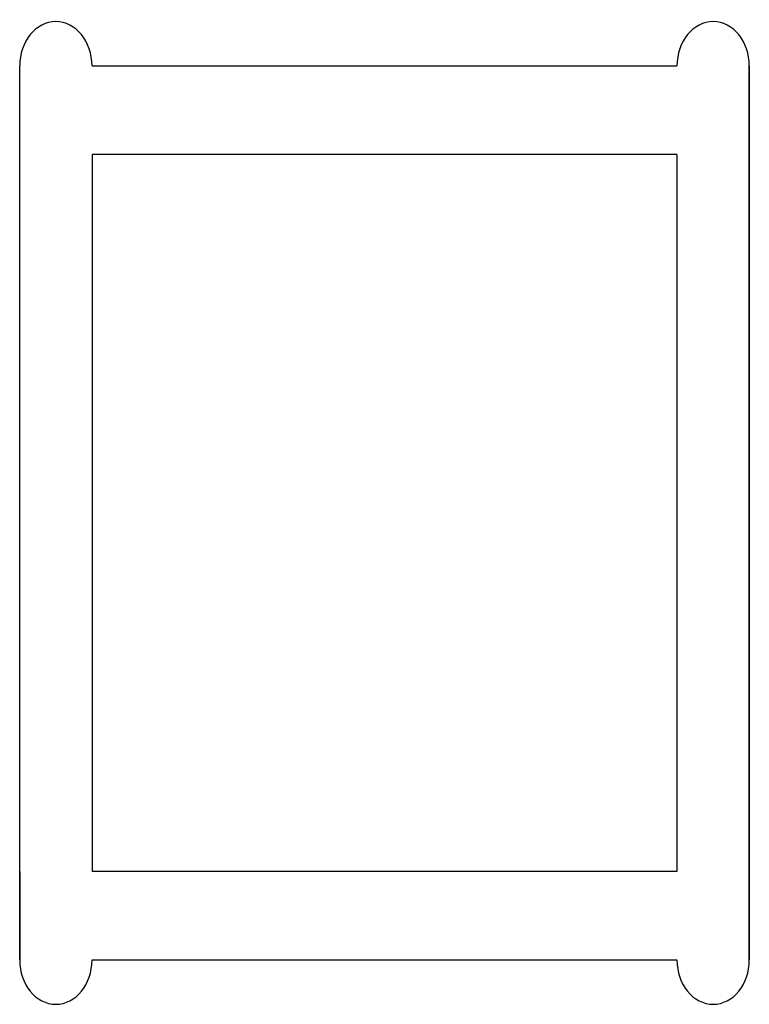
# Model space of a CAD drawing. Header units: inches. Extents: x -0.64 to 0.91, y -1.04 to 1.04.
import ezdxf

# ---------------------------------------------------------------- set-up
doc = ezdxf.new("R2010")
doc.units = ezdxf.units.IN
doc.layers.add('Sketch plane 04', color=7, linetype='Continuous')

msp = doc.modelspace()

# ---------------------------------------------------------------- linework, layer by layer
at = {"layer": 'Sketch plane 04', "extrusion": (0.577345, 0, 0.816501)}
for p, q in [((-0.6351, -0.9449, 0.7384), (-0.6351, 0.9449, 0.7384)), ((-0.6351, -0.9449, 0.7384), (-0.6351, 0.9449, 0.7384)), ((-0.6351, 0.7575, 0.7384), (-0.6351, 0.9449, 0.7384)), ((-0.4821, 0.9449, 0.6302), (0.7549, 0.9449, -0.2445)), ((0.9079, 0.9449, -0.3526), (0.9079, -0.9449, -0.3526)), ((0.9079, -0.9449, -0.3526), (0.9079, 0.9449, -0.3526)), ((0.9079, 0.9449, -0.3526), (0.9079, 0.7575, -0.3526)), ((0.7549, 0.7575, -0.2445), (-0.4821, 0.7575, 0.6302)), ((-0.4821, 0.7575, 0.6302), (-0.4821, -0.7575, 0.6302)), ((0.7549, 0.7575, -0.2445), (0.7549, -0.7575, -0.2445)), ((-0.6351, -0.7575, 0.7384), (-0.6351, -0.9449, 0.7384)), ((0.7549, -0.7575, -0.2445), (-0.4821, -0.7575, 0.6302)), ((0.9079, -0.9449, -0.3526), (0.9079, -0.7575, -0.3526)), ((-0.4821, -0.9449, 0.6302), (0.7549, -0.9449, -0.2445))]:
    msp.add_line(p, q, dxfattribs=at)
for centre, start, end in [((0.9449, 0.8512, 0.2362), 270, 90), ((0.9449, -0.8512, 0.2362), 270, 90), ((-0.9449, 0.8512, 0.2362), 90, 270), ((-0.9449, -0.8512, 0.2362), 90, 270)]:
    msp.add_arc(centre, 0.0937, start, end, dxfattribs=at)

doc.saveas('drawing.dxf')
